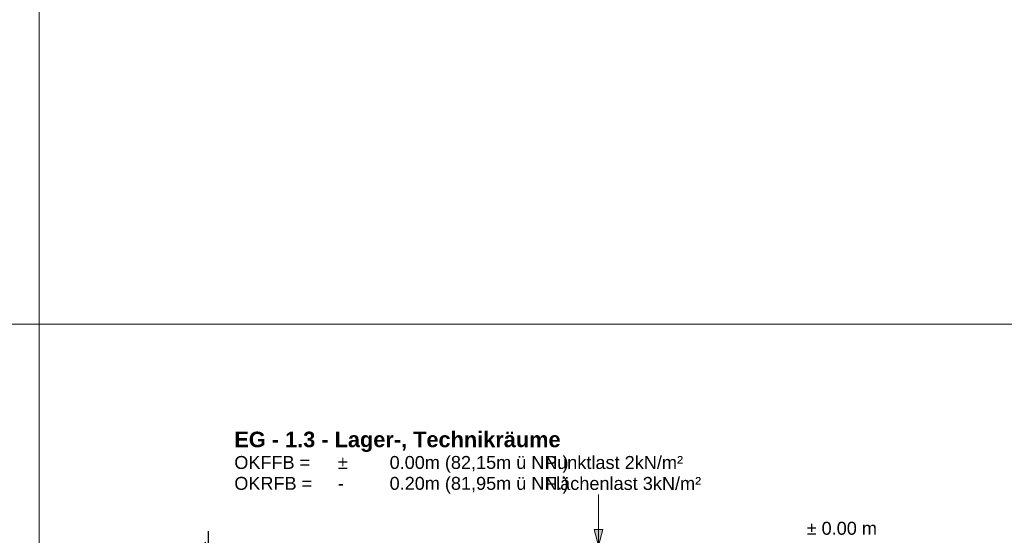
# Model space of a CAD drawing. Header units: metres. Extents: x 0.9 to 30.1, y -10.7 to 8.6.
# Tile 170 of 256: x 10 to 11.9, y -1 to 0. Entities that reach past the tile are written whole.
import ezdxf

# ---------------------------------------------------------------- set-up
doc = ezdxf.new("R2010")
doc.units = ezdxf.units.M
doc.header["$PDMODE"] = 1
doc.header["$PDSIZE"] = -2
doc.layers.add('Bemaßung', color=7, linetype='Continuous', lineweight=9)
doc.layers.add('Keine', color=7, linetype='Continuous', lineweight=9)
doc.styles.add('Arial', font='arial.ttf')
doc.styles.add('Arial (bold)', font='arialbd.ttf')
doc.dimstyles.new('boris100', dxfattribs={"dimtxt": 17.652669, "dimasz": 0.001414, "dimexe": 0.001, "dimexo": 0.01, "dimgap": 0.0001, "dimtad": 1, "dimdec": 4, "dimtxsty": 'Arial', "dimblk": 'VW_SLASH', "dimblk1": 'VW_SLASH', "dimblk2": 'VW_SLASH', "dimcen": 0, "dimdle": 0.001, "dimadec": 3, "dimazin": 0, "dimtfac": 0.8, "dimtdec": 4, "dimtix": 1, "dimtmove": 0, "dimatfit": 0, "dimldrblk": 'VW_FILLEDARROW', "dimfxl": 0.001, "dimfxlon": 1, "dimfrac": 2, "dimtolj": 1, "dimarcsym": 0})

# ---------------------------------------------------------------- blocks, each defined once
blk = doc.blocks.new('VW_SLASH')
at = {"color": 0, "linetype": 'ByBlock', "lineweight": -2, "transparency": 16777216}
blk.add_line((0.71, 0), (-1, 0), dxfattribs=at)
at = {"color": 0, "linetype": 'Continuous', "lineweight": 20, "transparency": 16777216, "flags": 128}
blk.add_lwpolyline([(0.5, 0.5), (-0.5, -0.5)], dxfattribs=at)
blk = doc.blocks.new('*D100')
at = {"layer": 'Bemaßung', "color": 0, "lineweight": -2}
for p, q in [((10.3294, -1.017), (10.3294, -1.0028)), ((10.3394, -1.0311), (10.3194, -1.0311)), ((10.3294, -1.0361), (10.3294, -1.0311)), ((10.3394, -1.0361), (10.3194, -1.0361)), ((10.3294, -1.0502), (10.3294, -1.0644))]:
    blk.add_line(p, q, dxfattribs=at)
at = {"layer": 'Defpoints', "color": 0}
for p in [(10.3294, -1.0311), (10.3794, -1.0311), (10.3794, -1.0361)]:
    blk.add_point(p, dxfattribs=at)
at = {"layer": 'Bemaßung', "color": 0, "lineweight": -2, "xscale": 0.014138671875, "yscale": 0.014138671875, "zscale": 0.014138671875}
for p, rotation in [((10.3294, -1.0311), 270), ((10.3294, -1.0361), 90)]:
    blk.add_blockref('VW_SLASH', p, dxfattribs=dict(at, rotation=rotation))
at = {"layer": 'Bemaßung', "color": 0, "insert": (10.3142, -1.0487), "char_height": 0.017653, "attachment_point": 5, "rotation": 90, "style": 'Arial'}
blk.add_mtext('\\A1;0\\S5^ ;', dxfattribs=at)
blk = doc.blocks.new('VW_FILLEDARROW')
at = {"linetype": 'Continuous', "lineweight": 5, "true_color": 0xb9b9b9, "transparency": 16777216}
h = blk.add_hatch(dxfattribs=at)
h.set_pattern_fill('Dämm', color=9, style=0, pattern_type=2)
h.set_pattern_definition([(-45, (0, 0), (0.00053033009, 0.00053033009), []), (-135, (0, 0), (0.00053033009, -0.00053033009), [])])
h.paths.add_polyline_path([(-2.25, 0.6), (0, 0), (-2.25, -0.6)])
at = {"color": 0, "linetype": 'Continuous', "lineweight": 5, "transparency": 16777216, "flags": 128}
blk.add_lwpolyline([(-2.25, 0.6), (0, 0), (-2.25, -0.6)], close=True, dxfattribs=at)

msp = doc.modelspace()

# ---------------------------------------------------------------- hatches: boundary and pattern name
at = {"layer": 'Keine', "linetype": 'Continuous', "lineweight": 0, "transparency": 33554687}
msp.add_hatch(color=7, dxfattribs=at).paths.add_polyline_path([(11.09571, -0.99934), (11.0872, -1.03109), (11.07869, -0.99934)])

# ---------------------------------------------------------------- linework, layer by layer
at = {"layer": 'Keine', "color": 7, "linetype": 'Continuous', "lineweight": 9, "transparency": 33554687}
msp.add_line((11.0872, -0.93109), (11.0872, -1.03109), dxfattribs=at)
at = {"layer": 'Keine', "color": 255, "flags": 128}
for points in [[(8, 1.8), (10, 1.8), (10, -0.6), (8, -0.6)], [(10, 1.8), (12, 1.8), (12, -0.6), (10, -0.6)], [(8, -0.6), (10, -0.6), (10, -3), (8, -3)], [(10, -0.6), (12, -0.6), (12, -3), (10, -3)]]:
    msp.add_lwpolyline(points, close=True, dxfattribs=at)
at = {"layer": 'Keine', "color": 7, "linetype": 'Continuous', "lineweight": 5, "transparency": 33554687, "flags": 128}
msp.add_lwpolyline([(11.09571, -0.99934), (11.0872, -1.03109), (11.07869, -0.99934)], close=True, dxfattribs=at)

# ---------------------------------------------------------------- texts
at = {"layer": 'Keine', "color": 7, "transparency": 33554687, "attachment_point": 1}
for s, insert, char_height, line_spacing_factor, style in [('EG - 1.3 - Lager-, Technikräume', (10.3794, -0.80911), 0.0302617, 0.994404, 'Arial (bold)'), ('\\pxt1.157;OKFFB =^I±^I0.00m (82,15m ü NN.)\\POKRFB =^I-^I0.20m (81,95m ü NN.)', (10.3794, -0.85647), 0.0251604, 0.969122, 'Arial'), ('Punktlast 2kN/m²\\PFlächenlast 3kN/m²', (10.98348, -0.85649), 0.0252181, 0.969122, 'Arial')]:
    msp.add_mtext(s, dxfattribs=dict(at, insert=insert, char_height=char_height, line_spacing_factor=line_spacing_factor, style=style))
at = {"layer": 'Keine', "color": 7, "transparency": 33554687, "insert": (11.49196, -1.01004), "char_height": 0.0250856, "attachment_point": 7, "rotation": 0.00136, "line_spacing_factor": 0.969122, "style": 'Arial'}
msp.add_mtext('±{\\H1.005x; 0.00 m}', dxfattribs=at)

# ---------------------------------------------------------------- dimensions: what is measured, and where the dimension line sits
at = {"layer": 'Bemaßung'}
dim = msp.add_linear_dim(base=(10.3294, -1.03109), p1=(10.3794, -1.03609), p2=(10.3794, -1.03109), angle=270, text='0\\S5^ ;', dimstyle='boris100', override={"dimtxt": 0.017653, "dimasz": 0.014139, "dimexe": 0.01, "dimgap": 0.001, "dimdec": 3, "dimpost": '<>', "dimtxsty": 'Arial', "dimdle": 0.01, "dimtix": 0, "dimtmove": 2, "dimfxl": 0.01}, dxfattribs=at)
dim.commit()
dim.dimension.update_dxf_attribs({"geometry": '*D100', "text_midpoint": (10.3142, -1.04865), "dimtype": 160})

doc.saveas('drawing.dxf')
